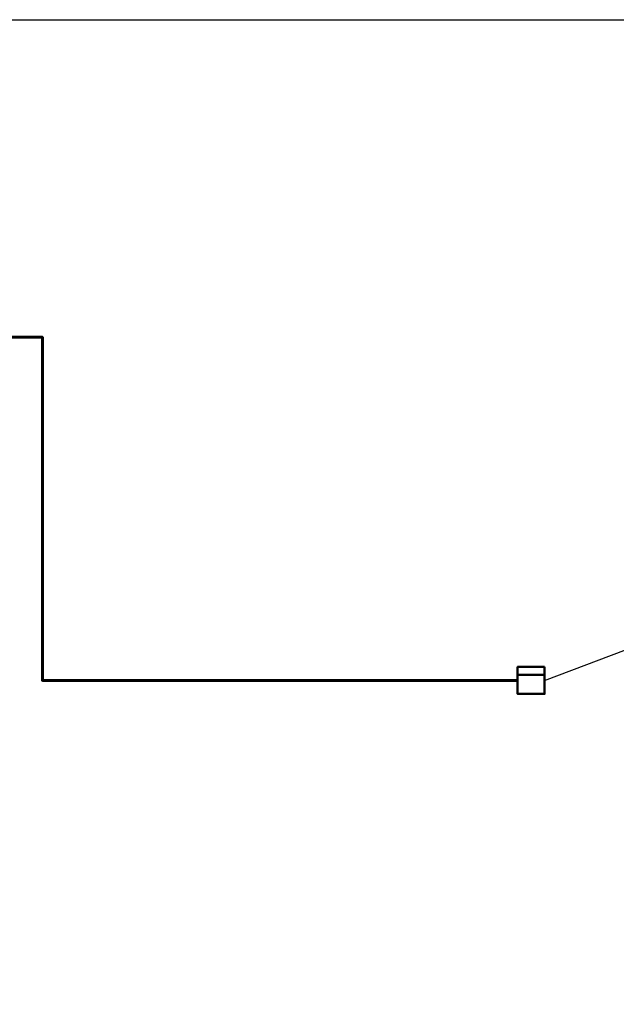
# Model space of a CAD drawing. Header units: millimetres. Extents: x -277772 to 277599, y -59564 to 282085.
# Tile 57 of 190: x -128946 to -117920, y 31857 to 50064. Entities that reach past the tile are written whole.
import ezdxf
from ezdxf import colors
from ezdxf.entities.mleader import LeaderData, LeaderLine
from ezdxf.math import Vec2, Vec3

# ---------------------------------------------------------------- set-up
doc = ezdxf.new("R2010")
doc.units = ezdxf.units.MM
doc.set_wipeout_variables(frame=1)
doc.layers.add('UNPLOTTED', color=2, linetype='Continuous', plot=False)
for name, color, linetype, lineweight in [('КИП_выноска', 6, 'Continuous', 25), ('КИП_прибор', 140, 'Continuous', 50), ('КИП_трасса', 3, 'Continuous', 60)]:
    doc.layers.add(name, color=color, linetype=linetype, lineweight=lineweight)
doc.styles.add('CP.Text', font='arial.ttf')
doc.linetypes.add('в трубе открыто', pattern='A,10,[133,ltypeshp.shx,S=0.75,R=0,X=-5,Y=2.5],-2.5,[130,ltypeshp.shx,S=2.5,R=-45,X=0,Y=0],-2.5', length=15)

# ---------------------------------------------------------------- blocks, each defined once
blk = doc.blocks.new('*U4')
at = {"color": 0}
blk.add_lwpolyline([(0, 410), (0, 0), (-569, 0), (-569, 410)], close=True, dxfattribs=at)
blk = doc.blocks.new('Шкаф')
at = {"linetype": 'Continuous'}
blk.add_wipeout([(-2.5, -2.5), (-2.5, 2.5), (2.5, 2.5), (2.5, -2.5)], dxfattribs=at)
at = {"color": 0, "linetype": 'Continuous'}
for points in [[(-2.5, -2.5), (2.5, -2.5), (2.5, 2.5), (-2.5, 2.5)], [(-2.5, -2.5), (2.5, -2.5), (2.5, -1), (-2.5, -1)]]:
    blk.add_lwpolyline(points, close=True, dxfattribs=at)
blk = doc.blocks.new('_None')

msp = doc.modelspace()

# ---------------------------------------------------------------- block references
at = {"layer": 'UNPLOTTED', "xscale": 100, "yscale": 100, "zscale": 100}
msp.add_blockref('*U4', (-94774, 9064), dxfattribs=at)

# ---------------------------------------------------------------- next in the draw order: block references
at = {"layer": 'КИП_прибор', "linetype": 'ByBlock', "xscale": 100, "yscale": 100, "zscale": 100, "rotation": 180}
msp.add_blockref('Шкаф', (-119494, 37847), dxfattribs=at)

# ---------------------------------------------------------------- next in the draw order: linework, layer by layer
at = {"layer": 'КИП_трасса', "linetype": 'в трубе открыто', "ltscale": 100}
msp.add_lwpolyline([(-134614, 36078), (-135926, 36078), (-135926, 44193), (-128527, 44193), (-128527, 37847), (-119744, 37847)], dxfattribs=at)

# ---------------------------------------------------------------- next in the draw order: leaders
at = {"layer": 'КИП_выноска'}
ml = msp.add_multileader_mtext('Standard', dxfattribs=at)
ml.set_content('\\pxt12;Шкаф телекоммуникационный\\P  (см. КП-135Р-СС-1-МКС)', color=256, style='CP.Text')
ml.set_leader_properties(color=256, linetype='ByLayer', lineweight=-1)
ml.set_arrow_properties(name='NONE')
ml.build(insert=Vec2(0, 0))
ml.multileader.update_dxf_attribs({"has_dogleg": 0, "text_left_attachment_type": 6, "text_right_attachment_type": 6, "dogleg_length": 0.5, "arrow_head_size": 300})
ctx = ml.context
ctx.base_point, ctx.char_height, ctx.arrow_head_size, ctx.landing_gap_size, ctx.plane_origin = Vec3(-116363, 38936), 250, 300, 100, Vec3(-113844, 36276)
ctx.left_attachment, ctx.right_attachment = 6, 6
notes = []
notes.append((ctx, [(0, (1, 1, 0), (-116363, 38936), (1, 0), 0.5, [(0, [(-119244, 37847)], 0, [])])]))
ctx.mtext.insert, ctx.mtext.width, ctx.mtext.defined_height, ctx.mtext.flow_direction = Vec3(-116263, 39260), 5412.48, 319, 5
for ctx, leaders in notes:
    for number, flags, end, landing, length, lines in leaders:
        leader = LeaderData()
        leader.index, (leader.has_last_leader_line, leader.has_dogleg_vector, leader.attachment_direction) = number, flags
        leader.last_leader_point, leader.dogleg_vector, leader.dogleg_length = Vec3(end), Vec3(landing), length
        for number, points, colour, breaks in lines:
            line = LeaderLine()
            line.index, line.vertices, line.color, line.breaks = number, Vec3.list(points), colors.encode_raw_color(colour), breaks
            leader.lines.append(line)
        ctx.leaders.append(leader)

doc.saveas('drawing.dxf')
